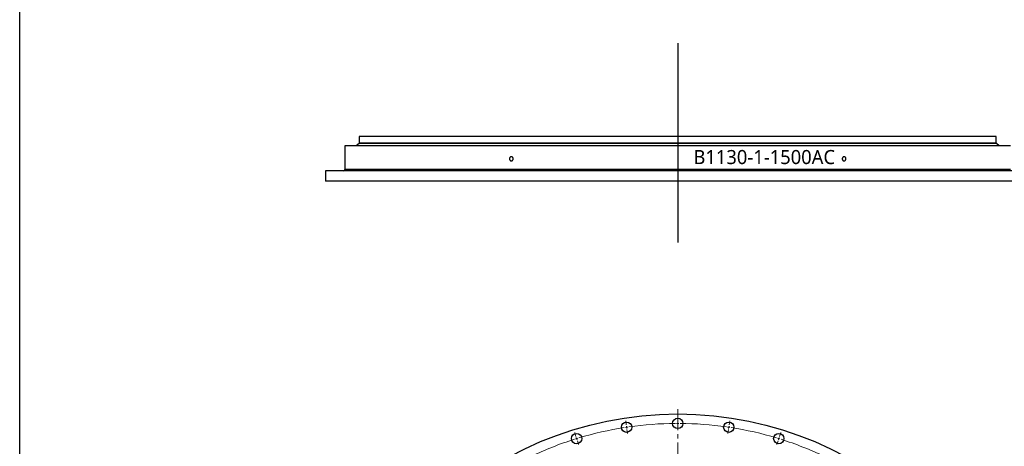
# Model space of a CAD drawing. Header units: millimetres. Extents: x 164 to 6553, y 4648 to 9635.
# Tile 5 of 15: x 164 to 2260, y 6419 to 7328. Entities that reach past the tile are written whole.
import ezdxf

# ---------------------------------------------------------------- set-up
doc = ezdxf.new("R2010")
doc.units = ezdxf.units.MM
doc.header["$LTSCALE"] = 20
doc.linetypes.add('CENTER', pattern=[10.16, 6.35, -1.27, 1.27, -1.27])

msp = doc.modelspace()

# ---------------------------------------------------------------- linework, layer by layer
at = {"lineweight": 25}
for p, q in [((1565, 7277.7), (1565, 6853)), ((887, 7078.6), (887, 7064.6)), ((2243, 7078.6), (887, 7078.6)), ((2243, 7064.6), (887, 7064.6)), ((894, 7064.6), (894, 7064.1)), ((2236, 7064.1), (2236, 7064.6)), ((2243, 7064.6), (2243, 7078.6)), ((856.5, 7058.6), (856.5, 7035.6)), ((2273.5, 7058.6), (856.5, 7058.6)), ((886.5, 7064.1), (880.5, 7058.7)), ((2249.5, 7058.7), (880.5, 7058.7)), ((2243.5, 7064.1), (886.5, 7064.1)), ((887, 7058.7), (887, 7058.6)), ((2243, 7058.6), (2243, 7058.7)), ((2249.5, 7058.7), (2243.5, 7064.1)), ((856.5, 7026.7), (856.5, 7008.6)), ((815, 7005.6), (815, 6983.6)), ((2315, 7005.6), (815, 7005.6)), ((2273.5, 7008.6), (856.5, 7008.6)), ((2315, 6983.6), (815, 6983.6))]:
    msp.add_line(p, q, dxfattribs=at)
at = {"linetype": 'CENTER', "lineweight": 18, "ltscale": 0.35}
msp.add_line((1565, 6497.5), (1565, 4977.1), dxfattribs=at)
at = {"color": 0, "linetype": 'Continuous', "lineweight": 18}
for p, q in [((1565, 6472.4), (1565, 6480.9)), ((1455.5, 6464.2), (1454.2, 6472.6)), ((1456.2, 6459.3), (1455.8, 6461.8)), ((1456.2, 6459.3), (1456.6, 6456.8)), ((1565, 6467.4), (1565, 6469.9)), ((1565, 6467.4), (1565, 6464.9)), ((1565, 6462.4), (1565, 6453.9)), ((1673.8, 6459.3), (1673.4, 6456.8)), ((1673.8, 6459.3), (1674.2, 6461.8)), ((1674.6, 6464.2), (1675.8, 6472.6)), ((1348.4, 6439.8), (1345.9, 6447.9)), ((1349.8, 6435), (1349.1, 6437.4)), ((1456.9, 6454.3), (1458.2, 6445.9)), ((1673.1, 6454.3), (1671.8, 6445.9)), ((1780.2, 6435), (1780.9, 6437.4)), ((1781.7, 6439.8), (1784.2, 6447.9)), ((1349.8, 6435), (1350.6, 6432.6)), ((1351.3, 6430.2), (1353.8, 6422.1)), ((1778.7, 6430.2), (1776.2, 6422.1)), ((1780.2, 6435), (1779.4, 6432.6))]:
    msp.add_line(p, q, dxfattribs=at)
msp.add_lwpolyline([(164.1, 9634.6), (6552.9, 9634.6), (6552.9, 4648.5), (164.1, 4648.5)], close=True)
at = {"lineweight": 25}
for centre, radius in [((1565, 5737.4), 750), ((1565, 6467.4), 11), ((1456.2, 6459.3), 11), ((1673.8, 6459.3), 11), ((1349.8, 6435), 11), ((1780.2, 6435), 11)]:
    msp.add_circle(centre, radius, dxfattribs=at)
msp.add_arc((853.5, 7008.6), 3, 270, 0, dxfattribs=at)
at = {"color": 0, "linetype": 'Continuous', "lineweight": 18}
for start, end in [(98.9639, 106.7504), (98.5714, 98.7676), (98.3752, 98.5714), (90.3924, 98.179), (90, 90.1962), (89.8038, 90), (81.821, 89.6076), (81.4286, 81.6248), (81.2324, 81.4286), (73.2496, 81.0361), (106.9466, 107.1429), (72.8571, 73.0534), (107.5353, 115.3218), (107.1429, 107.3391), (72.6609, 72.8571), (64.6782, 72.4647)]:
    msp.add_arc((1565, 5737.4), 730, start, end, dxfattribs=at)
at = {"lineweight": 25}
for points, knots in [([(856.5, 7035.6), (856.5, 7035.6), (856.5, 7035.7), (856.5, 7035.4), (856.5, 7034.7), (856.5, 7033.5), (856.5, 7032.2), (856.5, 7031.4), (856.5, 7031.1)], [0, 0, 0, 0, 0.0069564, 0.2216191, 0.4362818, 0.6509483, 0.8656164, 1, 1, 1, 1]), ([(856.5, 7031.1), (856.5, 7030.6), (856.5, 7029.6), (856.5, 7028.2), (856.5, 7027.2), (856.5, 7026.6), (856.5, 7026.7), (856.5, 7026.7)], [0, 0, 0, 0, 0.214835, 0.429669, 0.644507, 0.859346, 1, 1, 1, 1]), ([(1214.7, 7031.1), (1214.7, 7030.8), (1214.6, 7030.5), (1214.5, 7029.9), (1214.5, 7029.6), (1214.3, 7029.1), (1214.1, 7028.8), (1213.9, 7028.4), (1213.7, 7028.1), (1213.3, 7027.7), (1213.1, 7027.5), (1212.7, 7027.2), (1212.5, 7027.1), (1212, 7026.8), (1211.8, 7026.7), (1211.3, 7026.6), (1211, 7026.6), (1210.5, 7026.6), (1210.2, 7026.6), (1209.7, 7026.7), (1209.5, 7026.8), (1209, 7027), (1208.8, 7027.2), (1208.4, 7027.5), (1208.2, 7027.7), (1207.8, 7028.1), (1207.7, 7028.3), (1207.4, 7028.8), (1207.3, 7029.1), (1207.1, 7029.6), (1207, 7029.9), (1206.9, 7030.5), (1206.9, 7030.8), (1206.9, 7031.4), (1206.9, 7031.7), (1207, 7032.3), (1207.1, 7032.5), (1207.3, 7033.1), (1207.4, 7033.3), (1207.7, 7033.8), (1207.8, 7034.1), (1208.2, 7034.5), (1208.4, 7034.7), (1208.8, 7035), (1209, 7035.1), (1209.5, 7035.4), (1209.7, 7035.5), (1210.2, 7035.6), (1210.5, 7035.6), (1211, 7035.6), (1211.3, 7035.6), (1211.8, 7035.5), (1212, 7035.4), (1212.5, 7035.1), (1212.7, 7035), (1213.1, 7034.7), (1213.3, 7034.5), (1213.7, 7034.1), (1213.9, 7033.8), (1214.1, 7033.4), (1214.3, 7033.1), (1214.5, 7032.6), (1214.5, 7032.3), (1214.6, 7031.7), (1214.7, 7031.4), (1214.7, 7031.1)], [0, 0, 0, 0, 0.03125, 0.03125, 0.0625, 0.0625, 0.09375, 0.09375, 0.125, 0.125, 0.15625, 0.15625, 0.1875, 0.1875, 0.21875, 0.21875, 0.25, 0.25, 0.28125, 0.28125, 0.3125, 0.3125, 0.34375, 0.34375, 0.375, 0.375, 0.40625, 0.40625, 0.4375, 0.4375, 0.46875, 0.46875, 0.5, 0.5, 0.53125, 0.53125, 0.5625, 0.5625, 0.59375, 0.59375, 0.625, 0.625, 0.65625, 0.65625, 0.6875, 0.6875, 0.71875, 0.71875, 0.75, 0.75, 0.78125, 0.78125, 0.8125, 0.8125, 0.84375, 0.84375, 0.875, 0.875, 0.90625, 0.90625, 0.9375, 0.9375, 0.96875, 0.96875, 1, 1, 1, 1]), ([(1923.1, 7031.1), (1923.1, 7030.8), (1923.1, 7030.5), (1923, 7029.9), (1922.9, 7029.6), (1922.8, 7029.1), (1922.6, 7028.8), (1922.4, 7028.4), (1922.2, 7028.1), (1921.8, 7027.7), (1921.6, 7027.5), (1921.2, 7027.2), (1921, 7027.1), (1920.5, 7026.8), (1920.3, 7026.7), (1919.8, 7026.6), (1919.5, 7026.6), (1919, 7026.6), (1918.7, 7026.6), (1918.2, 7026.7), (1918, 7026.8), (1917.5, 7027), (1917.3, 7027.2), (1916.9, 7027.5), (1916.7, 7027.7), (1916.3, 7028.1), (1916.2, 7028.3), (1915.9, 7028.8), (1915.7, 7029.1), (1915.6, 7029.6), (1915.5, 7029.9), (1915.4, 7030.5), (1915.4, 7030.8), (1915.4, 7031.4), (1915.4, 7031.7), (1915.5, 7032.3), (1915.6, 7032.5), (1915.7, 7033.1), (1915.9, 7033.3), (1916.2, 7033.8), (1916.3, 7034.1), (1916.7, 7034.5), (1916.9, 7034.7), (1917.3, 7035), (1917.5, 7035.1), (1918, 7035.4), (1918.2, 7035.5), (1918.7, 7035.6), (1919, 7035.6), (1919.5, 7035.6), (1919.8, 7035.6), (1920.3, 7035.5), (1920.5, 7035.4), (1921, 7035.1), (1921.2, 7035), (1921.6, 7034.7), (1921.8, 7034.5), (1922.2, 7034.1), (1922.3, 7033.8), (1922.6, 7033.4), (1922.8, 7033.1), (1922.9, 7032.6), (1923, 7032.3), (1923.1, 7031.7), (1923.1, 7031.4), (1923.1, 7031.1)], [0, 0, 0, 0, 0.03125, 0.03125, 0.0625, 0.0625, 0.09375, 0.09375, 0.125, 0.125, 0.15625, 0.15625, 0.1875, 0.1875, 0.21875, 0.21875, 0.25, 0.25, 0.28125, 0.28125, 0.3125, 0.3125, 0.34375, 0.34375, 0.375, 0.375, 0.40625, 0.40625, 0.4375, 0.4375, 0.46875, 0.46875, 0.5, 0.5, 0.53125, 0.53125, 0.5625, 0.5625, 0.59375, 0.59375, 0.625, 0.625, 0.65625, 0.65625, 0.6875, 0.6875, 0.71875, 0.71875, 0.75, 0.75, 0.78125, 0.78125, 0.8125, 0.8125, 0.84375, 0.84375, 0.875, 0.875, 0.90625, 0.90625, 0.9375, 0.9375, 0.96875, 0.96875, 1, 1, 1, 1])]:
    msp.add_open_spline(points, degree=3, knots=knots, dxfattribs=at)

# ---------------------------------------------------------------- texts
at = {"insert": (1598.5, 7049.9), "char_height": 30, "width": 374.022, "attachment_point": 1}
msp.add_mtext('{\\fYu Gothic Medium|b0|i0|c0|p0;\\C253;B1130-1-1500AC}', dxfattribs=at)

doc.saveas('drawing.dxf')
